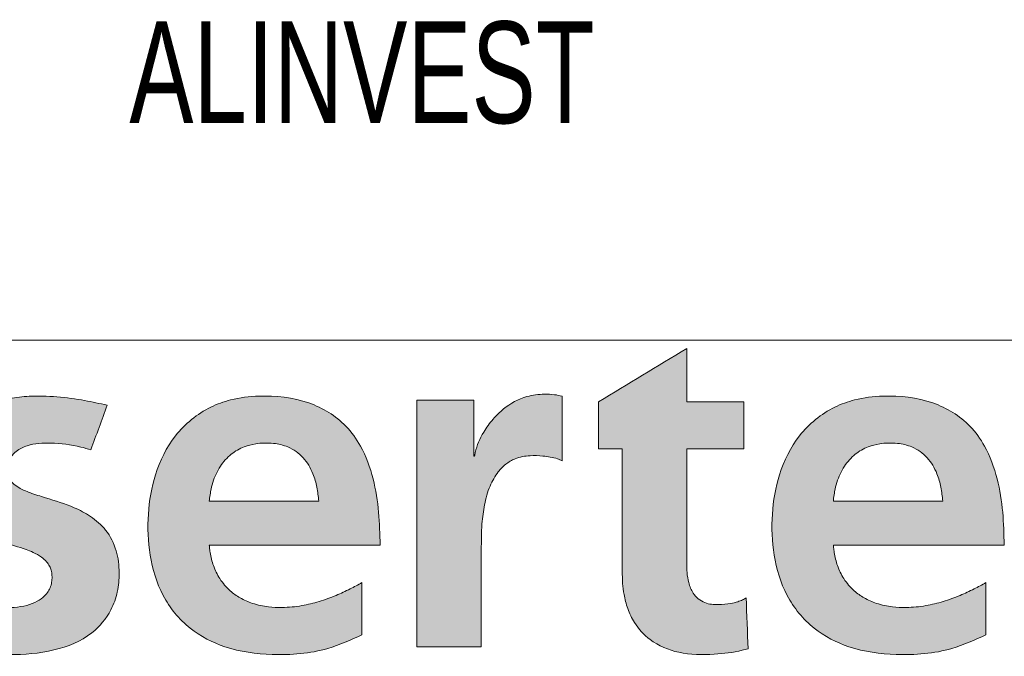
# Paper-space layout 'Hoja4' of a CAD drawing. Header units: millimetres. Extents: x 300 to 16757, y 100 to 11782.
# Tile 7 of 11: x 13475 to 14249, y 451 to 952. Entities that reach past the tile are written whole.
import ezdxf

# ---------------------------------------------------------------- set-up
doc = ezdxf.new("R2010")
doc.units = ezdxf.units.MM
doc.linetypes.add('SLD-Continua', pattern=[0])
doc.layers.add('SLD-0', color=179, linetype='SLD-Continua')
doc.styles.add('SLDTEXTSTYLE2', font='ARIALN.TTF', dxfattribs={"width": 0.825949})

# ---------------------------------------------------------------- blocks, each defined once
blk = doc.blocks.new('Bloque8')
at = {"linetype": 'Continuous', "ltscale": 30}
h = blk.add_hatch(color=7, dxfattribs=at)
edge = h.paths.add_edge_path(flags=0)
edge.add_line((910.11, 405.54), (910.11, 368.58))
edge.add_line((910.11, 368.58), (928.76, 368.58))
edge.add_line((928.76, 368.58), (928.76, 269.74))
edge.add_spline(control_points=[(928.76, 269.74), (928.81, 267.37), (928.91, 262.11), (930.07, 253.05), (932.79, 242.56), (938.82, 229.87), (951.41, 215.91), (973.99, 206.5), (999.18, 206.41), (1017.43, 208.47), (1026.14, 210.82), (1027.69, 211.24)], knot_values=[1, 1, 1, 1, 1.051786, 1.114942, 1.199039, 1.287641, 1.419841, 1.600257, 1.8029, 1.96483, 2, 2, 2, 2], weights=[1, 1, 1, 1, 1, 1, 1, 1, 1, 1, 1, 1], degree=3, periodic=0)
edge.add_line((1027.69, 211.24), (1026.18, 251.25))
edge.add_spline(control_points=[(1026.18, 251.25), (1025.25, 250.71), (1023.14, 249.49), (1019.1, 248.03), (1012.78, 246.5), (1004.1, 245.65), (992.99, 246.51), (984.23, 253.79), (980.81, 262.92), (979.56, 270.66), (979.44, 275.49), (979.39, 277.66)], knot_values=[3, 3, 3, 3, 3.046639, 3.106422, 3.186605, 3.329255, 3.487089, 3.658935, 3.789624, 3.905168, 4, 4, 4, 4], weights=[1, 1, 1, 1, 1, 1, 1, 1, 1, 1, 1, 1], degree=3, periodic=0)
edge.add_line((979.39, 277.66), (979.39, 368.58))
edge.add_line((979.39, 368.58), (1024.24, 368.58))
edge.add_line((1024.24, 368.58), (1024.24, 405.48))
edge.add_line((1024.24, 405.48), (979.39, 405.48))
edge.add_line((979.39, 405.48), (979.39, 447.51))
edge.add_line((979.39, 447.51), (910.11, 405.54))
h = blk.add_hatch(color=7, dxfattribs=at)
edge = h.paths.add_edge_path(flags=0)
edge.add_spline(control_points=[(738.21, 292.78), (738.03, 301.42), (737.64, 318.94), (733.45, 345.44), (725.03, 368.83), (709.14, 391.22), (681.3, 407.94), (648.59, 411.33), (622.36, 408.26), (598.71, 399.78), (575.45, 380.71), (560.3, 349.57), (554.84, 317.06), (555.99, 284.5), (565.55, 252.28), (586.75, 226.16), (617.74, 210.21), (655.38, 205.29), (692.9, 208.09), (715.16, 218.2), (723.96, 222.19)], knot_values=[2, 2, 2, 2, 2.046636, 2.094673, 2.144469, 2.179489, 2.241297, 2.312824, 2.353394, 2.38323, 2.447727, 2.509726, 2.566319, 2.624545, 2.684606, 2.744772, 2.800798, 2.868547, 2.948019, 3, 3, 3, 3], weights=[1, 1, 1, 1, 1, 1, 1, 1, 1, 1, 1, 1, 1, 1, 1, 1, 1, 1, 1, 1, 1], degree=3, periodic=0)
edge.add_line((723.96, 222.19), (723.96, 263.31))
edge.add_spline(control_points=[(723.96, 263.31), (720.85, 261.62), (714.22, 257.99), (703.05, 252.82), (690.42, 248.19), (676.2, 244.77), (662.77, 243.46), (649.69, 243.97), (638.38, 246.36), (628.24, 250.8), (619.27, 257.18), (611.91, 265.77), (606.87, 276.31), (604.82, 284.81), (604.08, 290.25), (603.93, 292.19), (603.88, 292.78)], knot_values=[0, 0, 0, 0, 0.070474, 0.150335, 0.244816, 0.33762, 0.440531, 0.512328, 0.597394, 0.66882, 0.731042, 0.815182, 0.890714, 0.961299, 0.988276, 1, 1, 1, 1], weights=[1, 1, 1, 1, 1, 1, 1, 1, 1, 1, 1, 1, 1, 1, 1, 1, 1], degree=3, periodic=0)
edge.add_line((603.88, 292.78), (738.21, 292.78))
edge = h.paths.add_edge_path(flags=0)
edge.add_spline(control_points=[(603.88, 327.48), (603.96, 328.27), (604.2, 330.78), (604.96, 335.71), (607.05, 344.32), (611.74, 354.87), (620.43, 364.67), (630.47, 370.32), (639.48, 372.6), (647.25, 373.27), (655.77, 373.02), (666.87, 370.44), (678.46, 362.27), (685.39, 350.31), (688.85, 338.45), (689.56, 331.12), (689.91, 327.48)], knot_values=[0, 0, 0, 0, 0.017075, 0.053986, 0.106701, 0.206715, 0.298238, 0.38232, 0.449502, 0.495974, 0.549057, 0.631866, 0.736734, 0.842394, 0.921775, 1, 1, 1, 1], weights=[1, 1, 1, 1, 1, 1, 1, 1, 1, 1, 1, 1, 1, 1, 1, 1, 1], degree=3, periodic=0)
edge.add_line((689.91, 327.48), (603.88, 327.48))
h = blk.add_hatch(color=7, dxfattribs=at)
edge = h.paths.add_edge_path(flags=0)
edge.add_line((767, 212.7), (817.62, 212.7))
edge.add_line((817.62, 212.7), (817.62, 286.41))
edge.add_spline(control_points=[(817.62, 286.41), (817.74, 289.85), (818.01, 297.56), (817.98, 307.88), (819.34, 317.09), (820.67, 327.16), (823.82, 338.75), (829.91, 349.48), (836.81, 356.78), (845.31, 361.65), (855.58, 363.63), (864.89, 363.11), (872.09, 362.22), (877.15, 361.03), (880.13, 359.73), (881.32, 359.21)], knot_values=[0, 0, 0, 0, 0.085345, 0.191077, 0.254829, 0.315603, 0.442981, 0.549243, 0.618003, 0.689262, 0.788156, 0.871998, 0.919624, 0.967851, 1, 1, 1, 1], weights=[1, 1, 1, 1, 1, 1, 1, 1, 1, 1, 1, 1, 1, 1, 1, 1], degree=3, periodic=0)
edge.add_line((881.32, 359.21), (881.32, 410.01))
edge.add_spline(control_points=[(881.32, 410.01), (879.34, 410.47), (874.83, 411.52), (865.5, 411.72), (851.24, 410.21), (837.27, 402.41), (826.6, 391.84), (818.48, 380.6), (813.93, 370.44), (812.75, 363.84), (812.59, 362.94)], knot_values=[2, 2, 2, 2, 2.065362, 2.149427, 2.299836, 2.523818, 2.648169, 2.783791, 2.970404, 3, 3, 3, 3], weights=[1, 1, 1, 1, 1, 1, 1, 1, 1, 1, 1], degree=3, periodic=0)
edge.add_line((812.59, 362.94), (812.58, 362.91))
edge.add_line((812.58, 362.91), (811.86, 362.91))
edge.add_line((811.86, 362.91), (811.86, 407.01))
edge.add_line((811.86, 407.01), (767, 407.01))
edge.add_line((767, 407.01), (767, 212.7))
h = blk.add_hatch(color=7, dxfattribs=at)
edge = h.paths.add_edge_path(flags=0)
edge.add_spline(control_points=[(1229.09, 292.78), (1228.91, 301.42), (1228.52, 318.94), (1224.33, 345.44), (1215.91, 368.83), (1200.02, 391.22), (1172.18, 407.94), (1139.47, 411.33), (1113.24, 408.26), (1089.59, 399.78), (1066.33, 380.71), (1051.18, 349.57), (1045.72, 317.06), (1046.87, 284.5), (1056.43, 252.28), (1077.63, 226.16), (1108.62, 210.21), (1146.26, 205.29), (1183.78, 208.09), (1206.04, 218.2), (1214.84, 222.19)], knot_values=[2, 2, 2, 2, 2.046636, 2.094673, 2.144469, 2.179489, 2.241297, 2.312824, 2.353394, 2.38323, 2.447727, 2.509726, 2.566319, 2.624545, 2.684606, 2.744772, 2.800798, 2.868547, 2.948019, 3, 3, 3, 3], weights=[1, 1, 1, 1, 1, 1, 1, 1, 1, 1, 1, 1, 1, 1, 1, 1, 1, 1, 1, 1, 1], degree=3, periodic=0)
edge.add_line((1214.84, 222.19), (1214.84, 263.31))
edge.add_spline(control_points=[(1214.84, 263.31), (1211.73, 261.62), (1205.1, 257.99), (1193.93, 252.82), (1181.3, 248.19), (1167.08, 244.77), (1153.65, 243.46), (1140.57, 243.97), (1129.26, 246.36), (1119.12, 250.8), (1110.15, 257.18), (1102.79, 265.77), (1097.75, 276.31), (1095.7, 284.81), (1094.96, 290.25), (1094.81, 292.19), (1094.76, 292.78)], knot_values=[0, 0, 0, 0, 0.070474, 0.150335, 0.244816, 0.33762, 0.440531, 0.512328, 0.597394, 0.66882, 0.731042, 0.815182, 0.890714, 0.961299, 0.988276, 1, 1, 1, 1], weights=[1, 1, 1, 1, 1, 1, 1, 1, 1, 1, 1, 1, 1, 1, 1, 1, 1], degree=3, periodic=0)
edge.add_line((1094.76, 292.78), (1229.09, 292.78))
edge = h.paths.add_edge_path(flags=0)
edge.add_spline(control_points=[(1094.76, 327.48), (1094.84, 328.27), (1095.08, 330.78), (1095.84, 335.71), (1097.93, 344.32), (1102.62, 354.87), (1111.31, 364.67), (1121.35, 370.32), (1130.36, 372.6), (1138.13, 373.27), (1146.65, 373.02), (1157.75, 370.44), (1169.34, 362.27), (1176.27, 350.31), (1179.73, 338.45), (1180.44, 331.12), (1180.79, 327.48)], knot_values=[0, 0, 0, 0, 0.017075, 0.053986, 0.106701, 0.206715, 0.298238, 0.38232, 0.449502, 0.495974, 0.549057, 0.631866, 0.736734, 0.842394, 0.921775, 1, 1, 1, 1], weights=[1, 1, 1, 1, 1, 1, 1, 1, 1, 1, 1, 1, 1, 1, 1, 1, 1], degree=3, periodic=0)
edge.add_line((1180.79, 327.48), (1094.76, 327.48))
h = blk.add_hatch(color=7, dxfattribs=at)
edge = h.paths.add_edge_path(flags=0)
edge.add_spline(control_points=[(394.12, 215.01), (401.54, 213.22), (418.74, 209.06), (448.19, 205.68), (481, 208.44), (510.52, 219.88), (526.09, 238.89), (532.17, 255.87), (533.5, 271.76), (531.57, 288.8), (523.65, 304.74), (511.16, 315.66), (494.94, 323.97), (478.51, 328.99), (463.76, 333.51), (454.97, 337.23), (449.05, 341.37), (445.53, 346.31), (444.82, 352.06), (445.56, 357.42), (447.82, 362.58), (452.65, 367.78), (463.21, 372.82), (480.93, 373.59), (497.79, 371.59), (508.11, 368.61), (510.73, 367.86)], knot_values=[2, 2, 2, 2, 2.059912, 2.138972, 2.231529, 2.317091, 2.37896, 2.41776, 2.457291, 2.503214, 2.550983, 2.593172, 2.631209, 2.693415, 2.727668, 2.75244, 2.768008, 2.784005, 2.798244, 2.812447, 2.826168, 2.841745, 2.867174, 2.915736, 2.97856, 3, 3, 3, 3], weights=[1, 1, 1, 1, 1, 1, 1, 1, 1, 1, 1, 1, 1, 1, 1, 1, 1, 1, 1, 1, 1, 1, 1, 1, 1, 1, 1], degree=3, periodic=0)
edge.add_line((510.73, 367.86), (523.52, 402.93))
edge.add_spline(control_points=[(523.52, 402.93), (522.79, 403.08), (516.12, 404.52), (502.16, 407.58), (484.97, 409.69), (468.58, 410.26), (454.44, 409.67), (441.06, 407.16), (428.71, 403.12), (417.95, 397.79), (407.69, 389.81), (399.11, 379.2), (393.98, 366.96), (391.89, 353.48), (392.31, 341.16), (395.09, 328.03), (402.1, 315.35), (412.73, 306.53), (426.19, 299.73), (441.44, 294.77), (455.63, 290.97), (465.8, 286.95), (471.38, 283.95), (475.75, 280.11), (478.2, 276.46), (479.65, 272.78), (480.2, 268.9), (480.1, 264.61), (479.19, 260.3), (477.23, 256.21), (473.82, 252), (468.16, 248.01), (459.99, 245), (450.04, 243.46), (438.63, 243.84), (426.82, 245.6), (414.75, 248.94), (405.01, 252.71), (399.11, 255.57), (397.13, 256.53)], knot_values=[0, 0, 0, 0, 0.005653, 0.051977, 0.108664, 0.137127, 0.176746, 0.216073, 0.24029, 0.2755, 0.306859, 0.338493, 0.378336, 0.406147, 0.441816, 0.471537, 0.507617, 0.549768, 0.574349, 0.622211, 0.671374, 0.68606, 0.705384, 0.71922, 0.729875, 0.738587, 0.749066, 0.759494, 0.771085, 0.782308, 0.793676, 0.811965, 0.834198, 0.859455, 0.888117, 0.920718, 0.950113, 0.983265, 1, 1, 1, 1], weights=[1, 1, 1, 1, 1, 1, 1, 1, 1, 1, 1, 1, 1, 1, 1, 1, 1, 1, 1, 1, 1, 1, 1, 1, 1, 1, 1, 1, 1, 1, 1, 1, 1, 1, 1, 1, 1, 1, 1, 1], degree=3, periodic=0)
edge.add_line((397.13, 256.53), (394.12, 215.01))
at = {"color": 8, "linetype": 'Continuous', "lineweight": 0, "ltscale": 30, "true_color": 0x808080}
for points in [[(979.39, 447.51), (956.29, 433.52), (933.2, 419.53), (910.11, 405.54)], [(979.39, 405.48), (979.39, 419.49), (979.39, 433.5), (979.39, 447.51)], [(510.73, 367.86), (515, 379.55), (519.26, 391.24), (523.52, 402.93)], [(811.86, 407.01), (796.9, 407.01), (781.95, 407.01), (767, 407.01)], [(767, 407.01), (767, 342.24), (767, 277.47), (767, 212.7)], [(811.86, 362.91), (811.86, 377.61), (811.86, 392.31), (811.86, 407.01)], [(881.32, 359.21), (881.32, 376.14), (881.32, 393.08), (881.32, 410.01)], [(910.11, 405.54), (910.11, 393.22), (910.11, 380.9), (910.11, 368.58)], [(1024.24, 405.48), (1009.29, 405.48), (994.34, 405.48), (979.39, 405.48)], [(1024.24, 368.58), (1024.24, 380.88), (1024.24, 393.18), (1024.24, 405.48)], [(910.11, 368.58), (916.32, 368.58), (922.54, 368.58), (928.76, 368.58)], [(928.76, 368.58), (928.76, 335.63), (928.76, 302.68), (928.76, 269.74)], [(979.39, 277.66), (979.39, 307.97), (979.39, 338.27), (979.39, 368.58)], [(979.39, 368.58), (994.34, 368.58), (1009.29, 368.58), (1024.24, 368.58)], [(812.58, 362.91), (812.34, 362.91), (812.1, 362.91), (811.86, 362.91)], [(812.59, 362.94), (812.59, 362.93), (812.58, 362.92), (812.58, 362.91)], [(689.91, 327.48), (661.24, 327.48), (632.56, 327.48), (603.88, 327.48)], [(1180.79, 327.48), (1152.12, 327.48), (1123.44, 327.48), (1094.76, 327.48)], [(603.88, 292.78), (648.66, 292.78), (693.44, 292.78), (738.21, 292.78)], [(1094.76, 292.78), (1139.54, 292.78), (1184.32, 292.78), (1229.09, 292.78)], [(817.62, 212.7), (817.62, 237.27), (817.62, 261.84), (817.62, 286.41)], [(723.96, 222.19), (723.96, 235.9), (723.96, 249.61), (723.96, 263.31)], [(1214.84, 222.19), (1214.84, 235.9), (1214.84, 249.61), (1214.84, 263.31)], [(1027.69, 211.24), (1027.19, 224.58), (1026.69, 237.91), (1026.18, 251.25)], [(767, 212.7), (783.87, 212.7), (800.75, 212.7), (817.62, 212.7)]]:
    blk.add_open_spline(points, degree=3, dxfattribs=at)
for points, knots in [([(881.32, 410.01), (879.34, 410.47), (874.83, 411.52), (865.5, 411.72), (851.24, 410.21), (837.27, 402.41), (826.6, 391.84), (818.48, 380.6), (813.93, 370.44), (812.75, 363.84), (812.59, 362.94)], [2, 2, 2, 2, 2.065362, 2.149427, 2.299836, 2.523818, 2.648169, 2.783791, 2.970404, 3, 3, 3, 3]), ([(523.52, 402.93), (522.79, 403.08), (516.12, 404.52), (502.16, 407.58), (484.97, 409.69), (468.58, 410.26), (454.44, 409.67), (441.06, 407.16), (428.71, 403.12), (417.95, 397.79), (407.69, 389.81), (399.11, 379.2), (393.98, 366.96), (391.89, 353.48), (392.31, 341.16), (395.09, 328.03), (402.1, 315.35), (412.73, 306.53), (426.19, 299.73), (441.44, 294.77), (455.63, 290.97), (465.8, 286.95), (471.38, 283.95), (475.75, 280.11), (478.2, 276.46), (479.65, 272.78), (480.2, 268.9), (480.1, 264.61), (479.19, 260.3), (477.23, 256.21), (473.82, 252), (468.16, 248.01), (459.99, 245), (450.04, 243.46), (438.63, 243.84), (426.82, 245.6), (414.75, 248.94), (405.01, 252.71), (399.11, 255.57), (397.13, 256.53)], [0, 0, 0, 0, 0.005653, 0.051977, 0.108664, 0.137127, 0.176746, 0.216073, 0.24029, 0.2755, 0.306859, 0.338493, 0.378336, 0.406147, 0.441816, 0.471537, 0.507617, 0.549768, 0.574349, 0.622211, 0.671374, 0.68606, 0.705384, 0.71922, 0.729875, 0.738587, 0.749066, 0.759494, 0.771085, 0.782308, 0.793676, 0.811965, 0.834198, 0.859455, 0.888117, 0.920718, 0.950113, 0.983265, 1, 1, 1, 1]), ([(738.21, 292.78), (738.03, 301.42), (737.64, 318.94), (733.45, 345.44), (725.03, 368.83), (709.14, 391.22), (681.3, 407.94), (648.59, 411.33), (622.36, 408.26), (598.71, 399.78), (575.45, 380.71), (560.3, 349.57), (554.84, 317.06), (555.99, 284.5), (565.55, 252.28), (586.75, 226.16), (617.74, 210.21), (655.38, 205.29), (692.9, 208.09), (715.16, 218.2), (723.96, 222.19)], [2, 2, 2, 2, 2.046636, 2.094673, 2.144469, 2.179489, 2.241297, 2.312824, 2.353394, 2.38323, 2.447727, 2.509726, 2.566319, 2.624545, 2.684606, 2.744772, 2.800798, 2.868547, 2.948019, 3, 3, 3, 3]), ([(1229.09, 292.78), (1228.91, 301.42), (1228.52, 318.94), (1224.33, 345.44), (1215.91, 368.83), (1200.02, 391.22), (1172.18, 407.94), (1139.47, 411.33), (1113.24, 408.26), (1089.59, 399.78), (1066.33, 380.71), (1051.18, 349.57), (1045.72, 317.06), (1046.87, 284.5), (1056.43, 252.28), (1077.63, 226.16), (1108.62, 210.21), (1146.26, 205.29), (1183.78, 208.09), (1206.04, 218.2), (1214.84, 222.19)], [2, 2, 2, 2, 2.046636, 2.094673, 2.144469, 2.179489, 2.241297, 2.312824, 2.353394, 2.38323, 2.447727, 2.509726, 2.566319, 2.624545, 2.684606, 2.744772, 2.800798, 2.868547, 2.948019, 3, 3, 3, 3]), ([(394.12, 215.01), (401.54, 213.22), (418.74, 209.06), (448.19, 205.68), (481, 208.44), (510.52, 219.88), (526.09, 238.89), (532.17, 255.87), (533.5, 271.76), (531.57, 288.8), (523.65, 304.74), (511.16, 315.66), (494.94, 323.97), (478.51, 328.99), (463.76, 333.51), (454.97, 337.23), (449.05, 341.37), (445.53, 346.31), (444.82, 352.06), (445.56, 357.42), (447.82, 362.58), (452.65, 367.78), (463.21, 372.82), (480.93, 373.59), (497.79, 371.59), (508.11, 368.61), (510.73, 367.86)], [2, 2, 2, 2, 2.059912, 2.138972, 2.231529, 2.317091, 2.37896, 2.41776, 2.457291, 2.503214, 2.550983, 2.593172, 2.631209, 2.693415, 2.727668, 2.75244, 2.768008, 2.784005, 2.798244, 2.812447, 2.826168, 2.841745, 2.867174, 2.915736, 2.97856, 3, 3, 3, 3]), ([(603.88, 327.48), (603.96, 328.27), (604.2, 330.78), (604.96, 335.71), (607.05, 344.32), (611.74, 354.87), (620.43, 364.67), (630.47, 370.32), (639.48, 372.6), (647.25, 373.27), (655.77, 373.02), (666.87, 370.44), (678.46, 362.27), (685.39, 350.31), (688.85, 338.45), (689.56, 331.12), (689.91, 327.48)], [0, 0, 0, 0, 0.017075, 0.053986, 0.106701, 0.206715, 0.298238, 0.38232, 0.449502, 0.495974, 0.549057, 0.631866, 0.736734, 0.842394, 0.921775, 1, 1, 1, 1]), ([(1094.76, 327.48), (1094.84, 328.27), (1095.08, 330.78), (1095.84, 335.71), (1097.93, 344.32), (1102.62, 354.87), (1111.31, 364.67), (1121.35, 370.32), (1130.36, 372.6), (1138.13, 373.27), (1146.65, 373.02), (1157.75, 370.44), (1169.34, 362.27), (1176.27, 350.31), (1179.73, 338.45), (1180.44, 331.12), (1180.79, 327.48)], [0, 0, 0, 0, 0.017075, 0.053986, 0.106701, 0.206715, 0.298238, 0.38232, 0.449502, 0.495974, 0.549057, 0.631866, 0.736734, 0.842394, 0.921775, 1, 1, 1, 1]), ([(817.62, 286.41), (817.74, 289.85), (818.01, 297.56), (817.98, 307.88), (819.34, 317.09), (820.67, 327.16), (823.82, 338.75), (829.91, 349.48), (836.81, 356.78), (845.31, 361.65), (855.58, 363.63), (864.89, 363.11), (872.09, 362.22), (877.15, 361.03), (880.13, 359.73), (881.32, 359.21)], [0, 0, 0, 0, 0.085345, 0.191077, 0.254829, 0.315603, 0.442981, 0.549243, 0.618003, 0.689262, 0.788156, 0.871998, 0.919624, 0.967851, 1, 1, 1, 1]), ([(723.96, 263.31), (720.85, 261.62), (714.22, 257.99), (703.05, 252.82), (690.42, 248.19), (676.2, 244.77), (662.77, 243.46), (649.69, 243.97), (638.38, 246.36), (628.24, 250.8), (619.27, 257.18), (611.91, 265.77), (606.87, 276.31), (604.82, 284.81), (604.08, 290.25), (603.93, 292.19), (603.88, 292.78)], [0, 0, 0, 0, 0.070474, 0.150335, 0.244816, 0.33762, 0.440531, 0.512328, 0.597394, 0.66882, 0.731042, 0.815182, 0.890714, 0.961299, 0.988276, 1, 1, 1, 1]), ([(1214.84, 263.31), (1211.73, 261.62), (1205.1, 257.99), (1193.93, 252.82), (1181.3, 248.19), (1167.08, 244.77), (1153.65, 243.46), (1140.57, 243.97), (1129.26, 246.36), (1119.12, 250.8), (1110.15, 257.18), (1102.79, 265.77), (1097.75, 276.31), (1095.7, 284.81), (1094.96, 290.25), (1094.81, 292.19), (1094.76, 292.78)], [0, 0, 0, 0, 0.070474, 0.150335, 0.244816, 0.33762, 0.440531, 0.512328, 0.597394, 0.66882, 0.731042, 0.815182, 0.890714, 0.961299, 0.988276, 1, 1, 1, 1]), ([(1026.18, 251.25), (1025.25, 250.71), (1023.14, 249.49), (1019.1, 248.03), (1012.78, 246.5), (1004.1, 245.65), (992.99, 246.51), (984.23, 253.79), (980.81, 262.92), (979.56, 270.66), (979.44, 275.49), (979.39, 277.66)], [3, 3, 3, 3, 3.046639, 3.106422, 3.186605, 3.329255, 3.487089, 3.658935, 3.789624, 3.905168, 4, 4, 4, 4]), ([(928.76, 269.74), (928.81, 267.37), (928.91, 262.11), (930.07, 253.05), (932.79, 242.56), (938.82, 229.87), (951.41, 215.91), (973.99, 206.5), (999.18, 206.41), (1017.43, 208.47), (1026.14, 210.82), (1027.69, 211.24)], [1, 1, 1, 1, 1.051786, 1.114942, 1.199039, 1.287641, 1.419841, 1.600257, 1.8029, 1.96483, 2, 2, 2, 2])]:
    blk.add_open_spline(points, degree=3, knots=knots, dxfattribs=at)

psp = doc.layouts.new('Hoja4')

# ---------------------------------------------------------------- linework, layer by layer
at = {"color": 7, "linetype": 'SLD-Continua', "lineweight": 18, "ltscale": 20}
psp.add_line((13020, 700), (14820, 700), dxfattribs=at)

# ---------------------------------------------------------------- block references
at = {"color": 7, "linetype": 'Continuous', "ltscale": 20}
psp.add_blockref('Bloque8', (13020.193, 245.959), dxfattribs=at)

# ---------------------------------------------------------------- texts
at = {"layer": 'SLD-0', "color": 7, "ltscale": 20, "insert": (13744.078, 950.89), "char_height": 80, "attachment_point": 2, "style": 'SLDTEXTSTYLE2'}
psp.add_mtext('ALINVEST', dxfattribs=at)

doc.saveas('drawing.dxf')
